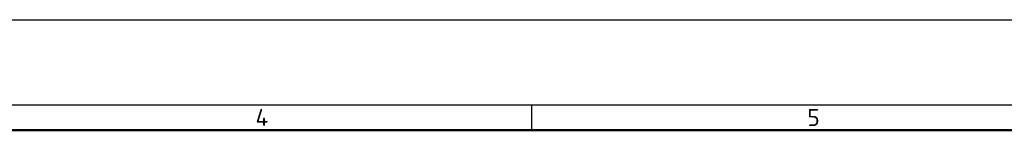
# Model space of a CAD drawing. Header units: millimetres. Extents: x 0 to 1680, y 0 to 1188.
# Tile 21 of 22: x 879 to 1343, y 1136 to 1188. Entities that reach past the tile are written whole.
import ezdxf

# ---------------------------------------------------------------- set-up
doc = ezdxf.new("R2010")
doc.units = ezdxf.units.MM
doc.header["$LTSCALE"] = 4
doc.layers.add('AM_BOR', color=7, linetype='Continuous', lineweight=50)
doc.styles.add('Note', font='isocpeur.ttf')

# ---------------------------------------------------------------- blocks, each defined once
blk = doc.blocks.new('MT_ISO_A3')
at = {"layer": 'AM_BOR', "lineweight": 25}
for p, q in [((20, 287), (410, 287)), ((280, 287), (280, 284))]:
    blk.add_line(p, q, dxfattribs=at)
at = {"layer": 'AM_BOR', "lineweight": 50}
blk.add_line((23, 284), (407, 284), dxfattribs=at)
at = {"layer": 'Defpoints', "lineweight": 25}
blk.add_line((0, 297), (420, 297), dxfattribs=at)
at = {"layer": 'AM_BOR', "lineweight": 25, "char_height": 2, "attachment_point": 4, "style": 'Note'}
for s, insert in [('\\fISOCPEUR|b0|i0;\\H2.0000;4', (247.5, 285.5)), ('\\fISOCPEUR|b0|i0;\\H2.0000;5', (312.5, 285.5))]:
    blk.add_mtext(s, dxfattribs=dict(at, insert=insert))

msp = doc.modelspace()

# ---------------------------------------------------------------- block references
at = {"lineweight": 0, "xscale": 4, "yscale": 4, "zscale": 4}
msp.add_blockref('MT_ISO_A3', (0, 0), dxfattribs=at)

doc.saveas('drawing.dxf')
